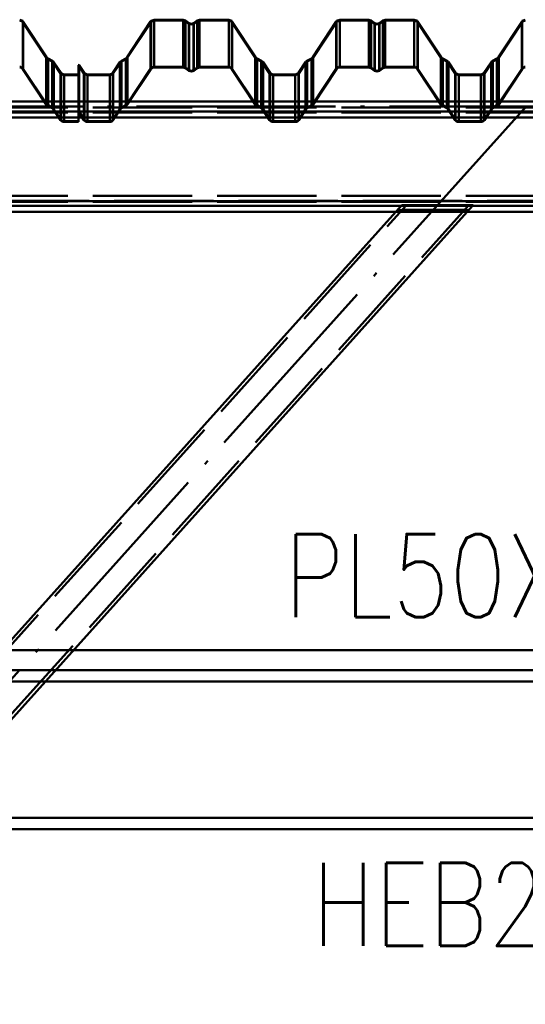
# Paper-space layout 'Layout1' of a CAD drawing. Extents: x -2 to 1033, y -36 to 596.
# Tile 79 of 256: x 95 to 110, y 477 to 507. Entities that reach past the tile are written whole.
import ezdxf

# ---------------------------------------------------------------- set-up
doc = ezdxf.new("R2010")
doc.units = 0
doc.linetypes.add('ACAD_ISO02W100', pattern=[15, 12, -3])
doc.linetypes.add('ACAD_ISO04W100', pattern=[30.5, 24, -3, 0.5, -3])
for name, color, linetype, lineweight in [('SS_JEŘÁBOVÁ DRÁHA', 11, 'CONTINUOUS', 50), ('SS_POPIS_PROFILU', 13, 'CONTINUOUS', 25), ('SS_VAZNICE', 123, 'CONTINUOUS', 50), ('SS_ZTUŽENÍ STĚNY', 203, 'CONTINUOUS', 50)]:
    doc.layers.add(name, color=color, linetype=linetype, lineweight=lineweight)
doc.layers.add('SS_PLECHY', color=7, linetype='CONTINUOUS', lineweight=50, true_color=0xb47846)
doc.styles.add('romans.shx', font='romans.shx', dxfattribs={"height": 5})

psp = doc.layouts.get("Layout1")

# ---------------------------------------------------------------- linework, layer by layer
at = {"layer": 'SS_JEŘÁBOVÁ DRÁHA', "color": 3, "linetype": 'ACAD_ISO02W100', "ltscale": 0.25}
for p, q in [((96.8411, 487.985), (94.6902, 487.985)), ((96.302, 487.385), (94.1511, 487.385)), ((93.8456, 487.045), (95.9965, 487.045))]:
    psp.add_line(p, q, dxfattribs=at)
at = {"layer": 'SS_JEŘÁBOVÁ DRÁHA', "color": 1, "linetype": 'Continuous', "ltscale": 0.25}
for p, q in [((124.1589, 487.985), (96.8411, 487.985)), ((124.698, 487.385), (96.302, 487.385)), ((95.9965, 487.045), (125.0035, 487.045)), ((128.705, 482.925), (92.295, 482.925)), ((129.0105, 482.585), (91.9895, 482.585))]:
    psp.add_line(p, q, dxfattribs=at)
at = {"layer": 'SS_JEŘÁBOVÁ DRÁHA', "color": 7, "linetype": 'ACAD_ISO04W100', "ltscale": 0.25}
for p, q in [((171, 487.385), (53.2, 487.385)), ((167.9, 482.585), (50.8, 482.585))]:
    psp.add_line(p, q, dxfattribs=at)
at = {"layer": 'SS_PLECHY', "color": 5, "linetype": 'Continuous', "ltscale": 0.25}
for p, q in [((95.315, 506.9653), (95.2231, 507.0036)), ((99.2766, 507.0036), (99.1847, 506.9653)), ((100.1545, 507.0036), (99.2766, 507.0036)), ((99.2766, 505.5812), (99.2766, 507.0036)), ((100.2286, 506.9804), (100.1545, 507.0036)), ((100.1545, 505.5812), (100.1545, 507.0036)), ((100.6495, 507.0036), (100.5755, 506.9804)), ((101.5275, 507.0036), (100.6495, 507.0036)), ((100.6495, 505.5812), (100.6495, 507.0036)), ((101.6194, 506.9653), (101.5275, 507.0036)), ((101.5275, 505.5812), (101.5275, 507.0036)), ((104.8746, 507.0036), (104.7827, 506.9653)), ((105.7525, 507.0036), (104.8746, 507.0036)), ((104.8746, 505.5812), (104.8746, 507.0036)), ((105.8266, 506.9804), (105.7525, 507.0036)), ((105.7525, 505.5812), (105.7525, 507.0036)), ((106.2475, 507.0036), (106.1735, 506.9804)), ((107.1255, 507.0036), (106.2475, 507.0036)), ((106.2475, 505.5812), (106.2475, 507.0036)), ((107.2174, 506.9653), (107.1255, 507.0036)), ((107.1255, 505.5812), (107.1255, 507.0036)), ((110.4726, 507.0036), (110.3807, 506.9653)), ((95.3316, 506.9449), (95.315, 506.9653)), ((96.0384, 505.8694), (95.3316, 506.9449)), ((95.3316, 505.5231), (95.3316, 506.9449)), ((99.1681, 506.9449), (98.4614, 505.8694)), ((99.1847, 506.9653), (99.1681, 506.9449)), ((99.1681, 505.5231), (99.1681, 506.9449)), ((100.3394, 506.9033), (100.2286, 506.9804)), ((100.2286, 505.5582), (100.2286, 506.9804)), ((100.402, 506.8836), (100.3394, 506.9033)), ((100.3394, 505.4818), (100.3394, 506.9033)), ((100.4647, 506.9033), (100.402, 506.8836)), ((100.5755, 506.9804), (100.4647, 506.9033)), ((100.4647, 505.4818), (100.4647, 506.9033)), ((100.5755, 505.5582), (100.5755, 506.9804)), ((101.636, 506.9449), (101.6194, 506.9653)), ((102.3427, 505.8694), (101.636, 506.9449)), ((101.636, 505.5231), (101.636, 506.9449)), ((104.7661, 506.9449), (104.0594, 505.8694)), ((104.7827, 506.9653), (104.7661, 506.9449)), ((104.7661, 505.5231), (104.7661, 506.9449)), ((105.9374, 506.9033), (105.8266, 506.9804)), ((105.8266, 505.5582), (105.8266, 506.9804)), ((106, 506.8836), (105.9374, 506.9033)), ((105.9374, 505.4818), (105.9374, 506.9033)), ((106.0627, 506.9033), (106, 506.8836)), ((106.1735, 506.9804), (106.0627, 506.9033)), ((106.0627, 505.4818), (106.0627, 506.9033)), ((106.1735, 505.5582), (106.1735, 506.9804)), ((107.234, 506.9449), (107.2174, 506.9653)), ((107.9407, 505.8694), (107.234, 506.9449)), ((107.234, 505.5231), (107.234, 506.9449)), ((110.3641, 506.9449), (109.6574, 505.8694)), ((110.3807, 506.9653), (110.3641, 506.9449)), ((110.3641, 505.5231), (110.3641, 506.9449)), ((96.0524, 505.8521), (96.0384, 505.8694)), ((96.0384, 504.457), (96.0384, 505.8694)), ((96.0781, 505.8329), (96.0524, 505.8521)), ((96.2108, 505.7613), (96.0781, 505.8329)), ((96.0781, 504.4208), (96.0781, 505.8329)), ((98.4216, 505.8329), (98.289, 505.7613)), ((98.4473, 505.8521), (98.4216, 505.8329)), ((98.4216, 504.4208), (98.4216, 505.8329)), ((98.4614, 505.8694), (98.4473, 505.8521)), ((98.4614, 504.457), (98.4614, 505.8694)), ((102.3567, 505.8521), (102.3427, 505.8694)), ((102.3427, 504.457), (102.3427, 505.8694)), ((102.3824, 505.8329), (102.3567, 505.8521)), ((102.5151, 505.7613), (102.3824, 505.8329)), ((102.3824, 504.4208), (102.3824, 505.8329)), ((104.0196, 505.8329), (103.887, 505.7613)), ((104.0453, 505.8521), (104.0196, 505.8329)), ((104.0196, 504.4208), (104.0196, 505.8329)), ((104.0594, 505.8694), (104.0453, 505.8521)), ((104.0594, 504.457), (104.0594, 505.8694)), ((107.9547, 505.8521), (107.9407, 505.8694)), ((107.9407, 504.457), (107.9407, 505.8694)), ((107.9804, 505.8329), (107.9547, 505.8521)), ((108.1131, 505.7613), (107.9804, 505.8329)), ((107.9804, 504.4208), (107.9804, 505.8329)), ((109.6176, 505.8329), (109.485, 505.7613)), ((109.6433, 505.8521), (109.6176, 505.8329)), ((109.6176, 504.4208), (109.6176, 505.8329)), ((109.6574, 505.8694), (109.6433, 505.8521)), ((109.6574, 504.457), (109.6574, 505.8694)), ((95.3149, 505.5121), (96.0217, 504.446)), ((95.3316, 505.5231), (96.0384, 504.457)), ((96.2411, 505.7386), (96.2108, 505.7613)), ((96.2108, 504.3498), (96.2108, 505.7613)), ((96.2577, 505.7182), (96.2411, 505.7386)), ((96.4695, 505.3959), (96.2577, 505.7182)), ((96.2577, 504.3071), (96.2577, 505.7182)), ((97.0134, 505.6431), (96.9967, 505.632)), ((96.9967, 505.632), (96.9967, 504.2217)), ((97.1758, 505.3959), (97.0134, 505.6431)), ((97.0134, 504.2327), (97.0134, 505.6431)), ((98.242, 505.7182), (98.0303, 505.3959)), ((98.2586, 505.7386), (98.242, 505.7182)), ((98.242, 504.3071), (98.242, 505.7182)), ((98.289, 505.7613), (98.2586, 505.7386)), ((98.289, 504.3498), (98.289, 505.7613)), ((98.4614, 504.457), (99.1681, 505.5231)), ((98.4781, 504.446), (99.1848, 505.5121)), ((99.2766, 505.5812), (100.1545, 505.5812)), ((99.2766, 505.5613), (100.1545, 505.5613)), ((100.2172, 505.5418), (100.328, 505.4654)), ((100.2286, 505.5582), (100.3394, 505.4818)), ((100.4647, 505.4818), (100.5755, 505.5582)), ((100.476, 505.4654), (100.5869, 505.5418)), ((100.6495, 505.5812), (101.5275, 505.5812)), ((100.6495, 505.5613), (101.5275, 505.5613)), ((101.6193, 505.5121), (102.326, 504.446)), ((101.636, 505.5231), (102.3427, 504.457)), ((102.5455, 505.7386), (102.5151, 505.7613)), ((102.5151, 504.3498), (102.5151, 505.7613)), ((102.5621, 505.7182), (102.5455, 505.7386)), ((102.7738, 505.3959), (102.5621, 505.7182)), ((102.5621, 504.3071), (102.5621, 505.7182)), ((103.84, 505.7182), (103.6283, 505.3959)), ((103.8566, 505.7386), (103.84, 505.7182)), ((103.84, 504.3071), (103.84, 505.7182)), ((103.887, 505.7613), (103.8566, 505.7386)), ((103.887, 504.3498), (103.887, 505.7613)), ((104.0594, 504.457), (104.7661, 505.5231)), ((104.0761, 504.446), (104.7828, 505.5121)), ((104.8746, 505.5812), (105.7525, 505.5812)), ((104.8746, 505.5613), (105.7525, 505.5613)), ((105.8152, 505.5418), (105.926, 505.4654)), ((105.8266, 505.5582), (105.9374, 505.4818)), ((106.0627, 505.4818), (106.1735, 505.5582)), ((106.074, 505.4654), (106.1849, 505.5418)), ((106.2475, 505.5812), (107.1255, 505.5812)), ((106.2475, 505.5613), (107.1255, 505.5613)), ((107.2173, 505.5121), (107.924, 504.446)), ((107.234, 505.5231), (107.9407, 504.457)), ((108.1435, 505.7386), (108.1131, 505.7613)), ((108.1131, 504.3498), (108.1131, 505.7613)), ((108.1601, 505.7182), (108.1435, 505.7386)), ((108.3718, 505.3959), (108.1601, 505.7182)), ((108.1601, 504.3071), (108.1601, 505.7182)), ((109.438, 505.7182), (109.2263, 505.3959)), ((109.4546, 505.7386), (109.438, 505.7182)), ((109.438, 504.3071), (109.438, 505.7182)), ((109.485, 505.7613), (109.4546, 505.7386)), ((109.485, 504.3498), (109.485, 505.7613)), ((109.6574, 504.457), (110.3641, 505.5231)), ((109.6741, 504.446), (110.3808, 505.5121)), ((96.4835, 505.3787), (96.4695, 505.3959)), ((96.4695, 503.9877), (96.4695, 505.3959)), ((96.5613, 505.3463), (96.4835, 505.3787)), ((96.9967, 505.3463), (96.5613, 505.3463)), ((96.5613, 505.3463), (96.5613, 503.9385)), ((97.1898, 505.3787), (97.1758, 505.3959)), ((97.1758, 503.9877), (97.1758, 505.3959)), ((97.2676, 505.3463), (97.1898, 505.3787)), ((97.9385, 505.3463), (97.2676, 505.3463)), ((97.2676, 503.9385), (97.2676, 505.3463)), ((98.0162, 505.3787), (97.9385, 505.3463)), ((97.9385, 503.9385), (97.9385, 505.3463)), ((98.0303, 505.3959), (98.0162, 505.3787)), ((98.0303, 503.9877), (98.0303, 505.3959)), ((102.7878, 505.3787), (102.7738, 505.3959)), ((102.7738, 503.9877), (102.7738, 505.3959)), ((102.8656, 505.3463), (102.7878, 505.3787)), ((103.5365, 505.3463), (102.8656, 505.3463)), ((102.8656, 503.9385), (102.8656, 505.3463)), ((103.6142, 505.3787), (103.5365, 505.3463)), ((103.5365, 503.9385), (103.5365, 505.3463)), ((103.6283, 505.3959), (103.6142, 505.3787)), ((103.6283, 503.9877), (103.6283, 505.3959)), ((108.3858, 505.3787), (108.3718, 505.3959)), ((108.3718, 503.9877), (108.3718, 505.3959)), ((108.4636, 505.3463), (108.3858, 505.3787)), ((109.1345, 505.3463), (108.4636, 505.3463)), ((108.4636, 503.9385), (108.4636, 505.3463)), ((109.2122, 505.3787), (109.1345, 505.3463)), ((109.1345, 503.9385), (109.1345, 505.3463)), ((109.2263, 505.3959), (109.2122, 505.3787)), ((109.2263, 503.9877), (109.2263, 505.3959)), ((96.0686, 504.4033), (96.2013, 504.3323)), ((96.0781, 504.4208), (96.2108, 504.3498)), ((98.289, 504.3498), (98.4216, 504.4208)), ((98.2984, 504.3323), (98.4311, 504.4033)), ((102.373, 504.4033), (102.5056, 504.3323)), ((102.3824, 504.4208), (102.5151, 504.3498)), ((103.887, 504.3498), (104.0196, 504.4208)), ((103.8964, 504.3323), (104.0291, 504.4033)), ((107.971, 504.4033), (108.1036, 504.3323)), ((107.9804, 504.4208), (108.1131, 504.3498)), ((109.485, 504.3498), (109.6176, 504.4208)), ((109.4944, 504.3323), (109.6271, 504.4033)), ((96.241, 504.2961), (96.4528, 503.9767)), ((96.2577, 504.3071), (96.4695, 503.9877)), ((96.9967, 504.2217), (97.0134, 504.2327)), ((96.9967, 504.2217), (96.9967, 503.9385)), ((96.9967, 504.2217), (97.1591, 503.9767)), ((97.0134, 504.2327), (97.1758, 503.9877)), ((98.0303, 503.9877), (98.242, 504.3071)), ((98.047, 503.9767), (98.2587, 504.2961)), ((102.5454, 504.2961), (102.7571, 503.9767)), ((102.5621, 504.3071), (102.7738, 503.9877)), ((103.6283, 503.9877), (103.84, 504.3071)), ((103.645, 503.9767), (103.8567, 504.2961)), ((108.1434, 504.2961), (108.3551, 503.9767)), ((108.1601, 504.3071), (108.3718, 503.9877)), ((109.2263, 503.9877), (109.438, 504.3071)), ((109.243, 503.9767), (109.4547, 504.2961)), ((96.5613, 503.9385), (96.9967, 503.9385)), ((96.5613, 503.9186), (96.9967, 503.9186)), ((96.9967, 503.9385), (96.9967, 503.9186)), ((97.2676, 503.9385), (97.9385, 503.9385)), ((97.2676, 503.9186), (97.9385, 503.9186)), ((102.8656, 503.9385), (103.5365, 503.9385)), ((102.8656, 503.9186), (103.5365, 503.9186)), ((108.4636, 503.9385), (109.1345, 503.9385)), ((108.4636, 503.9186), (109.1345, 503.9186))]:
    psp.add_line(p, q, dxfattribs=at)
at = {"layer": 'SS_PLECHY', "color": 5, "linetype": 'ACAD_ISO02W100', "ltscale": 0.25}
for p, q in [((95.3009, 506.9511), (95.2231, 506.9835)), ((95.3149, 506.9339), (95.3009, 506.9511)), ((96.0217, 505.8583), (95.3149, 506.9339)), ((95.3149, 506.9339), (95.3149, 505.5121)), ((99.1848, 506.9339), (98.4781, 505.8583)), ((99.1988, 506.9511), (99.1848, 506.9339)), ((99.1848, 506.9339), (99.1848, 505.5121)), ((99.2766, 506.9835), (99.1988, 506.9511)), ((100.1545, 506.9835), (99.2766, 506.9835)), ((100.2172, 506.9638), (100.1545, 506.9835)), ((100.328, 506.8867), (100.2172, 506.9638)), ((100.2172, 506.9638), (100.2172, 505.5418)), ((100.402, 506.8635), (100.328, 506.8867)), ((100.328, 506.8867), (100.328, 505.4654)), ((100.476, 506.8867), (100.402, 506.8635)), ((100.5869, 506.9638), (100.476, 506.8867)), ((100.476, 506.8867), (100.476, 505.4654)), ((100.6495, 506.9835), (100.5869, 506.9638)), ((100.5869, 506.9638), (100.5869, 505.5418)), ((101.5275, 506.9835), (100.6495, 506.9835)), ((101.6052, 506.9511), (101.5275, 506.9835)), ((101.6193, 506.9339), (101.6052, 506.9511)), ((102.326, 505.8583), (101.6193, 506.9339)), ((101.6193, 506.9339), (101.6193, 505.5121)), ((104.7828, 506.9339), (104.0761, 505.8583)), ((104.7968, 506.9511), (104.7828, 506.9339)), ((104.7828, 506.9339), (104.7828, 505.5121)), ((104.8746, 506.9835), (104.7968, 506.9511)), ((105.7525, 506.9835), (104.8746, 506.9835)), ((105.8152, 506.9638), (105.7525, 506.9835)), ((105.926, 506.8867), (105.8152, 506.9638)), ((105.8152, 506.9638), (105.8152, 505.5418)), ((106, 506.8635), (105.926, 506.8867)), ((105.926, 506.8867), (105.926, 505.4654)), ((106.074, 506.8867), (106, 506.8635)), ((106.1849, 506.9638), (106.074, 506.8867)), ((106.074, 506.8867), (106.074, 505.4654)), ((106.2475, 506.9835), (106.1849, 506.9638)), ((106.1849, 506.9638), (106.1849, 505.5418)), ((107.1255, 506.9835), (106.2475, 506.9835)), ((107.2032, 506.9511), (107.1255, 506.9835)), ((107.2173, 506.9339), (107.2032, 506.9511)), ((107.924, 505.8583), (107.2173, 506.9339)), ((107.2173, 506.9339), (107.2173, 505.5121)), ((110.3808, 506.9339), (109.6741, 505.8583)), ((110.3948, 506.9511), (110.3808, 506.9339)), ((110.3808, 506.9339), (110.3808, 505.5121)), ((110.4726, 506.9835), (110.3948, 506.9511)), ((96.0382, 505.8379), (96.0217, 505.8583)), ((96.0217, 505.8583), (96.0217, 504.446)), ((96.0686, 505.8152), (96.0382, 505.8379)), ((96.2013, 505.7436), (96.0686, 505.8152)), ((96.0686, 505.8152), (96.0686, 504.4033)), ((98.4311, 505.8152), (98.2984, 505.7436)), ((98.4615, 505.8379), (98.4311, 505.8152)), ((98.4311, 505.8152), (98.4311, 504.4033)), ((98.4781, 505.8583), (98.4615, 505.8379)), ((98.4781, 505.8583), (98.4781, 504.446)), ((102.3426, 505.8379), (102.326, 505.8583)), ((102.326, 505.8583), (102.326, 504.446)), ((102.373, 505.8152), (102.3426, 505.8379)), ((102.5056, 505.7436), (102.373, 505.8152)), ((102.373, 505.8152), (102.373, 504.4033)), ((104.0291, 505.8152), (103.8964, 505.7436)), ((104.0595, 505.8379), (104.0291, 505.8152)), ((104.0291, 505.8152), (104.0291, 504.4033)), ((104.0761, 505.8583), (104.0595, 505.8379)), ((104.0761, 505.8583), (104.0761, 504.446)), ((107.9406, 505.8379), (107.924, 505.8583)), ((107.924, 505.8583), (107.924, 504.446)), ((107.971, 505.8152), (107.9406, 505.8379)), ((108.1036, 505.7436), (107.971, 505.8152)), ((107.971, 505.8152), (107.971, 504.4033)), ((109.6271, 505.8152), (109.4944, 505.7436)), ((109.6575, 505.8379), (109.6271, 505.8152)), ((109.6271, 505.8152), (109.6271, 504.4033)), ((109.6741, 505.8583), (109.6575, 505.8379)), ((109.6741, 505.8583), (109.6741, 504.446)), ((96.227, 505.7244), (96.2013, 505.7436)), ((96.2013, 505.7436), (96.2013, 504.3323)), ((96.241, 505.7071), (96.227, 505.7244)), ((96.4528, 505.3849), (96.241, 505.7071)), ((96.241, 505.7071), (96.241, 504.2961)), ((97.1591, 505.3849), (96.9967, 505.632)), ((98.2587, 505.7071), (98.047, 505.3849)), ((98.2727, 505.7244), (98.2587, 505.7071)), ((98.2587, 505.7071), (98.2587, 504.2961)), ((98.2984, 505.7436), (98.2727, 505.7244)), ((98.2984, 505.7436), (98.2984, 504.3323)), ((99.2766, 505.5613), (99.2766, 505.5812)), ((100.1545, 505.5613), (100.1545, 505.5812)), ((100.6495, 505.5613), (100.6495, 505.5812)), ((101.5275, 505.5613), (101.5275, 505.5812)), ((102.5313, 505.7244), (102.5056, 505.7436)), ((102.5056, 505.7436), (102.5056, 504.3323)), ((102.5454, 505.7071), (102.5313, 505.7244)), ((102.7571, 505.3849), (102.5454, 505.7071)), ((102.5454, 505.7071), (102.5454, 504.2961)), ((103.8567, 505.7071), (103.645, 505.3849)), ((103.8707, 505.7244), (103.8567, 505.7071)), ((103.8567, 505.7071), (103.8567, 504.2961)), ((103.8964, 505.7436), (103.8707, 505.7244)), ((103.8964, 505.7436), (103.8964, 504.3323)), ((104.8746, 505.5613), (104.8746, 505.5812)), ((105.7525, 505.5613), (105.7525, 505.5812)), ((106.2475, 505.5613), (106.2475, 505.5812)), ((107.1255, 505.5613), (107.1255, 505.5812)), ((108.1293, 505.7244), (108.1036, 505.7436)), ((108.1036, 505.7436), (108.1036, 504.3323)), ((108.1434, 505.7071), (108.1293, 505.7244)), ((108.3551, 505.3849), (108.1434, 505.7071)), ((108.1434, 505.7071), (108.1434, 504.2961)), ((109.4547, 505.7071), (109.243, 505.3849)), ((109.4687, 505.7244), (109.4547, 505.7071)), ((109.4547, 505.7071), (109.4547, 504.2961)), ((109.4944, 505.7436), (109.4687, 505.7244)), ((109.4944, 505.7436), (109.4944, 504.3323)), ((96.4693, 505.3645), (96.4528, 505.3849)), ((96.4528, 505.3849), (96.4528, 503.9767)), ((96.5613, 505.3262), (96.4693, 505.3645)), ((96.9967, 505.3262), (96.5613, 505.3262)), ((97.1757, 505.3645), (97.1591, 505.3849)), ((97.1591, 505.3849), (97.1591, 503.9767)), ((97.2676, 505.3262), (97.1757, 505.3645)), ((97.9385, 505.3262), (97.2676, 505.3262)), ((98.0304, 505.3645), (97.9385, 505.3262)), ((98.047, 505.3849), (98.0304, 505.3645)), ((98.047, 505.3849), (98.047, 503.9767)), ((102.7737, 505.3645), (102.7571, 505.3849)), ((102.7571, 505.3849), (102.7571, 503.9767)), ((102.8656, 505.3262), (102.7737, 505.3645)), ((103.5365, 505.3262), (102.8656, 505.3262)), ((103.6284, 505.3645), (103.5365, 505.3262)), ((103.645, 505.3849), (103.6284, 505.3645)), ((103.645, 505.3849), (103.645, 503.9767)), ((108.3717, 505.3645), (108.3551, 505.3849)), ((108.3551, 505.3849), (108.3551, 503.9767)), ((108.4636, 505.3262), (108.3717, 505.3645)), ((109.1345, 505.3262), (108.4636, 505.3262)), ((109.2264, 505.3645), (109.1345, 505.3262)), ((109.243, 505.3849), (109.2264, 505.3645)), ((109.243, 505.3849), (109.243, 503.9767)), ((96.5613, 503.9385), (96.5613, 503.9186)), ((97.2676, 503.9186), (97.2676, 503.9385)), ((97.9385, 503.9186), (97.9385, 503.9385)), ((102.8656, 503.9186), (102.8656, 503.9385)), ((103.5365, 503.9186), (103.5365, 503.9385)), ((108.4636, 503.9186), (108.4636, 503.9385)), ((109.1345, 503.9186), (109.1345, 503.9385))]:
    psp.add_line(p, q, dxfattribs=at)
at = {"layer": 'SS_PLECHY', "color": 5, "linetype": 'Continuous', "ltscale": 0.25, "extrusion": (-9.34831e-13, 0.093704, -0.9956)}
psp.add_arc((-95.2231, 503.2279, 47.3626), 0.13, 90, 146.57519, dxfattribs=at)
at = {"layer": 'SS_PLECHY', "color": 5, "linetype": 'Continuous', "ltscale": 0.25, "extrusion": (-1.0502e-12, 0.093704, -0.9956)}
psp.add_arc((-95.2231, 503.2279, 47.3626), 0.11, 90, 146.57519, dxfattribs=at)
at = {"layer": 'SS_PLECHY', "color": 5, "linetype": 'Continuous', "ltscale": 0.25, "extrusion": (-1.55946e-13, 0.093704, -0.9956)}
psp.add_arc((-99.2766, 503.2279, 47.3626), 0.13, 33.42481, 90, dxfattribs=at)
at = {"layer": 'SS_PLECHY', "color": 5, "linetype": 'Continuous', "ltscale": 0.25, "extrusion": (-7.88342e-13, 0.093704, -0.9956)}
psp.add_arc((-99.2766, 503.2279, 47.3626), 0.11, 33.42481, 90, dxfattribs=at)
at = {"layer": 'SS_PLECHY', "color": 5, "linetype": 'Continuous', "ltscale": 0.25, "extrusion": (-2.32674e-13, 0.093704, -0.9956)}
psp.add_arc((-100.1545, 503.2279, 47.3626), 0.13, 90, 124.70088, dxfattribs=at)
at = {"layer": 'SS_PLECHY', "color": 5, "linetype": 'Continuous', "ltscale": 0.25, "extrusion": (4.30548e-13, 0.093704, -0.9956)}
psp.add_arc((-100.1545, 503.2279, 47.3626), 0.11, 90, 124.70088, dxfattribs=at)
at = {"layer": 'SS_PLECHY', "color": 5, "linetype": 'Continuous', "ltscale": 0.25, "extrusion": (2.32674e-13, 0.093704, -0.9956)}
psp.add_arc((-100.6495, 503.2279, 47.3626), 0.13, 55.29912, 90, dxfattribs=at)
at = {"layer": 'SS_PLECHY', "color": 5, "linetype": 'Continuous', "ltscale": 0.25, "extrusion": (-4.25082e-13, 0.093704, -0.9956)}
psp.add_arc((-100.6495, 503.2279, 47.3626), 0.11, 55.29912, 90, dxfattribs=at)
at = {"layer": 'SS_PLECHY', "color": 5, "linetype": 'Continuous', "ltscale": 0.25, "extrusion": (2.87782e-13, 0.093704, -0.9956)}
psp.add_arc((-101.5275, 503.2279, 47.3626), 0.13, 90, 146.57519, dxfattribs=at)
at = {"layer": 'SS_PLECHY', "color": 5, "linetype": 'Continuous', "ltscale": 0.25, "extrusion": (3.26507e-13, 0.093704, -0.9956)}
psp.add_arc((-101.5275, 503.2279, 47.3626), 0.11, 90, 146.57519, dxfattribs=at)
at = {"layer": 'SS_PLECHY', "color": 5, "linetype": 'Continuous', "ltscale": 0.25, "extrusion": (4.94974e-13, 0.093704, -0.9956)}
psp.add_arc((-104.8746, 503.2279, 47.3626), 0.13, 33.42481, 90, dxfattribs=at)
at = {"layer": 'SS_PLECHY', "color": 5, "linetype": 'Continuous', "ltscale": 0.25, "extrusion": (-1.90958e-14, 0.093704, -0.9956)}
psp.add_arc((-104.8746, 503.2279, 47.3626), 0.11, 33.42481, 90, dxfattribs=at)
at = {"layer": 'SS_PLECHY', "color": 5, "linetype": 'Continuous', "ltscale": 0.25, "extrusion": (-4.93818e-13, 0.093704, -0.9956)}
psp.add_arc((-105.7525, 503.2279, 47.3626), 0.13, 90, 124.70088, dxfattribs=at)
at = {"layer": 'SS_PLECHY', "color": 5, "linetype": 'Continuous', "ltscale": 0.25, "extrusion": (1.21923e-13, 0.093704, -0.9956)}
psp.add_arc((-105.7525, 503.2279, 47.3626), 0.11, 90, 124.70088, dxfattribs=at)
at = {"layer": 'SS_PLECHY', "color": 5, "linetype": 'Continuous', "ltscale": 0.25, "extrusion": (1.4069e-13, 0.093704, -0.9956)}
psp.add_arc((-106.2475, 503.2279, 47.3626), 0.13, 55.29912, 90, dxfattribs=at)
at = {"layer": 'SS_PLECHY', "color": 5, "linetype": 'Continuous', "ltscale": 0.25, "extrusion": (3.06897e-13, 0.093704, -0.9956)}
psp.add_arc((-106.2475, 503.2279, 47.3626), 0.11, 55.29912, 90, dxfattribs=at)
at = {"layer": 'SS_PLECHY', "color": 5, "linetype": 'Continuous', "ltscale": 0.25, "extrusion": (-5.84335e-14, 0.093704, -0.9956)}
psp.add_arc((-107.1255, 503.2279, 47.3626), 0.13, 90, 146.57519, dxfattribs=at)
at = {"layer": 'SS_PLECHY', "color": 5, "linetype": 'Continuous', "ltscale": 0.25, "extrusion": (-8.90774e-14, 0.093704, -0.9956)}
psp.add_arc((-107.1255, 503.2279, 47.3626), 0.11, 90, 146.57519, dxfattribs=at)
at = {"layer": 'SS_PLECHY', "color": 5, "linetype": 'Continuous', "ltscale": 0.25, "extrusion": (1.15611e-12, 0.093704, -0.9956)}
psp.add_arc((-110.4726, 503.2279, 47.3626), 0.13, 33.42481, 90, dxfattribs=at)
at = {"layer": 'SS_PLECHY', "color": 5, "linetype": 'Continuous', "ltscale": 0.25, "extrusion": (7.62259e-13, 0.093704, -0.9956)}
psp.add_arc((-110.4726, 503.2279, 47.3626), 0.11, 33.42481, 90, dxfattribs=at)
at = {"layer": 'SS_PLECHY', "color": 5, "linetype": 'Continuous', "ltscale": 0.25, "extrusion": (1.38844e-14, -0.093704, 0.9956)}
psp.add_arc((100.402, 503.3474, -47.3739), 0.13, 235.29912, 304.70088, dxfattribs=at)
at = {"layer": 'SS_PLECHY', "color": 5, "linetype": 'Continuous', "ltscale": 0.25, "extrusion": (2.67932e-14, -0.093704, 0.9956)}
psp.add_arc((100.402, 503.3474, -47.3739), 0.11, 235.29912, 304.70088, dxfattribs=at)
at = {"layer": 'SS_PLECHY', "color": 5, "linetype": 'Continuous', "ltscale": 0.25, "extrusion": (1.96541e-13, -0.093704, 0.9956)}
psp.add_arc((106, 503.3474, -47.3739), 0.13, 235.29912, 304.70088, dxfattribs=at)
at = {"layer": 'SS_PLECHY', "color": 5, "linetype": 'Continuous', "ltscale": 0.25, "extrusion": (-4.75393e-13, -0.093704, 0.9956)}
psp.add_arc((106, 503.3474, -47.3739), 0.11, 235.29912, 304.70088, dxfattribs=at)
at = {"layer": 'SS_PLECHY', "color": 5, "linetype": 'Continuous', "ltscale": 0.25, "extrusion": (-7.80413e-13, -0.093704, 0.9956)}
psp.add_arc((96.1302, 502.2975, -47.2751), 0.13, 213.42481, 241.736, dxfattribs=at)
at = {"layer": 'SS_PLECHY', "color": 5, "linetype": 'Continuous', "ltscale": 0.25, "extrusion": (-1.05338e-12, -0.093704, 0.9956)}
psp.add_arc((96.1302, 502.2975, -47.2751), 0.11, 213.42481, 241.736, dxfattribs=at)
at = {"layer": 'SS_PLECHY', "color": 5, "linetype": 'Continuous', "ltscale": 0.25, "extrusion": (-7.8957e-13, 0.093704, -0.9956)}
psp.add_arc((-96.1492, 502.0173, 47.2487), 0.11, 118.264, 146.57519, dxfattribs=at)
at = {"layer": 'SS_PLECHY', "color": 5, "linetype": 'Continuous', "ltscale": 0.25, "extrusion": (-1.80426e-13, 0.093704, -0.9956)}
psp.add_arc((-96.1492, 502.0173, 47.2487), 0.13, 118.264, 146.57519, dxfattribs=at)
at = {"layer": 'SS_PLECHY', "color": 5, "linetype": 'Continuous', "ltscale": 0.25, "extrusion": (-1.31266e-12, 0.093704, -0.9956)}
psp.add_arc((-98.3505, 502.0173, 47.2487), 0.13, 33.42481, 61.736, dxfattribs=at)
at = {"layer": 'SS_PLECHY', "color": 5, "linetype": 'Continuous', "ltscale": 0.25, "extrusion": (-1.83473e-12, 0.093704, -0.9956)}
psp.add_arc((-98.3505, 502.0173, 47.2487), 0.11, 33.42481, 61.736, dxfattribs=at)
at = {"layer": 'SS_PLECHY', "color": 5, "linetype": 'Continuous', "ltscale": 0.25, "extrusion": (-1.27669e-12, -0.093704, 0.9956)}
psp.add_arc((98.3696, 502.2975, -47.2751), 0.11, 298.264, 326.57519, dxfattribs=at)
at = {"layer": 'SS_PLECHY', "color": 5, "linetype": 'Continuous', "ltscale": 0.25, "extrusion": (-1.47699e-12, -0.093704, 0.9956)}
psp.add_arc((98.3696, 502.2975, -47.2751), 0.13, 298.264, 326.57519, dxfattribs=at)
at = {"layer": 'SS_PLECHY', "color": 5, "linetype": 'Continuous', "ltscale": 0.25, "extrusion": (1.08432e-12, -0.093704, 0.9956)}
psp.add_arc((102.4345, 502.2975, -47.2751), 0.13, 213.42481, 241.736, dxfattribs=at)
at = {"layer": 'SS_PLECHY', "color": 5, "linetype": 'Continuous', "ltscale": 0.25, "extrusion": (1.27858e-12, -0.093704, 0.9956)}
psp.add_arc((102.4345, 502.2975, -47.2751), 0.11, 213.42481, 241.736, dxfattribs=at)
at = {"layer": 'SS_PLECHY', "color": 5, "linetype": 'Continuous', "ltscale": 0.25, "extrusion": (9.17048e-13, 0.093704, -0.9956)}
psp.add_arc((-102.4536, 502.0173, 47.2487), 0.11, 118.264, 146.57519, dxfattribs=at)
at = {"layer": 'SS_PLECHY', "color": 5, "linetype": 'Continuous', "ltscale": 0.25, "extrusion": (1.27152e-12, 0.093704, -0.9956)}
psp.add_arc((-102.4536, 502.0173, 47.2487), 0.13, 118.264, 146.57519, dxfattribs=at)
at = {"layer": 'SS_PLECHY', "color": 5, "linetype": 'Continuous', "ltscale": 0.25, "extrusion": (-6.25697e-13, 0.093704, -0.9956)}
psp.add_arc((-103.9485, 502.0173, 47.2487), 0.13, 33.42481, 61.736, dxfattribs=at)
at = {"layer": 'SS_PLECHY', "color": 5, "linetype": 'Continuous', "ltscale": 0.25, "extrusion": (-1.06545e-12, 0.093704, -0.9956)}
psp.add_arc((-103.9485, 502.0173, 47.2487), 0.11, 33.42481, 61.736, dxfattribs=at)
at = {"layer": 'SS_PLECHY', "color": 5, "linetype": 'Continuous', "ltscale": 0.25, "extrusion": (-6.71574e-13, -0.093704, 0.9956)}
psp.add_arc((103.9676, 502.2975, -47.2751), 0.11, 298.264, 326.57519, dxfattribs=at)
at = {"layer": 'SS_PLECHY', "color": 5, "linetype": 'Continuous', "ltscale": 0.25, "extrusion": (-9.72905e-13, -0.093704, 0.9956)}
psp.add_arc((103.9676, 502.2975, -47.2751), 0.13, 298.264, 326.57519, dxfattribs=at)
at = {"layer": 'SS_PLECHY', "color": 5, "linetype": 'Continuous', "ltscale": 0.25, "extrusion": (4.23182e-13, -0.093704, 0.9956)}
psp.add_arc((108.0325, 502.2975, -47.2751), 0.13, 213.42481, 241.736, dxfattribs=at)
at = {"layer": 'SS_PLECHY', "color": 5, "linetype": 'Continuous', "ltscale": 0.25, "extrusion": (5.51876e-13, -0.093704, 0.9956)}
psp.add_arc((108.0325, 502.2975, -47.2751), 0.11, 213.42481, 241.736, dxfattribs=at)
at = {"layer": 'SS_PLECHY', "color": 5, "linetype": 'Continuous', "ltscale": 0.25, "extrusion": (3.11953e-13, 0.093704, -0.9956)}
psp.add_arc((-108.0516, 502.0173, 47.2487), 0.11, 118.264, 146.57519, dxfattribs=at)
at = {"layer": 'SS_PLECHY', "color": 5, "linetype": 'Continuous', "ltscale": 0.25, "extrusion": (7.1944e-13, 0.093704, -0.9956)}
psp.add_arc((-108.0516, 502.0173, 47.2487), 0.13, 118.264, 146.57519, dxfattribs=at)
at = {"layer": 'SS_PLECHY', "color": 5, "linetype": 'Continuous', "ltscale": 0.25, "extrusion": (-4.67787e-14, 0.093704, -0.9956)}
psp.add_arc((-109.5465, 502.0173, 47.2487), 0.13, 33.42481, 61.736, dxfattribs=at)
at = {"layer": 'SS_PLECHY', "color": 5, "linetype": 'Continuous', "ltscale": 0.25, "extrusion": (-2.84096e-13, 0.093704, -0.9956)}
psp.add_arc((-109.5465, 502.0173, 47.2487), 0.11, 33.42481, 61.736, dxfattribs=at)
at = {"layer": 'SS_PLECHY', "color": 5, "linetype": 'Continuous', "ltscale": 0.25, "extrusion": (-7.58599e-14, -0.093704, 0.9956)}
psp.add_arc((109.5656, 502.2975, -47.2751), 0.11, 298.264, 326.57519, dxfattribs=at)
at = {"layer": 'SS_PLECHY', "color": 5, "linetype": 'Continuous', "ltscale": 0.25, "extrusion": (-4.60902e-13, -0.093704, 0.9956)}
psp.add_arc((109.5656, 502.2975, -47.2751), 0.13, 298.264, 326.57519, dxfattribs=at)
at = {"layer": 'SS_PLECHY', "color": 5, "linetype": 'Continuous', "ltscale": 0.25, "extrusion": (-3.93349e-13, -0.093704, 0.9956)}
psp.add_arc((96.5613, 501.8303, -47.2311), 0.13, 213.42481, 270, dxfattribs=at)
at = {"layer": 'SS_PLECHY', "color": 5, "linetype": 'Continuous', "ltscale": 0.25, "extrusion": (-5.50303e-13, -0.093704, 0.9956)}
psp.add_arc((96.5613, 501.8303, -47.2311), 0.11, 213.42481, 270, dxfattribs=at)
at = {"layer": 'SS_PLECHY', "color": 5, "linetype": 'Continuous', "ltscale": 0.25, "extrusion": (2.13251e-12, -0.093704, 0.9956)}
psp.add_arc((97.2676, 501.8303, -47.2311), 0.13, 213.42481, 270, dxfattribs=at)
at = {"layer": 'SS_PLECHY', "color": 5, "linetype": 'Continuous', "ltscale": 0.25, "extrusion": (2.56305e-12, -0.093704, 0.9956)}
psp.add_arc((97.2676, 501.8303, -47.2311), 0.11, 213.42481, 270, dxfattribs=at)
at = {"layer": 'SS_PLECHY', "color": 5, "linetype": 'Continuous', "ltscale": 0.25, "extrusion": (-1.23034e-12, -0.093704, 0.9956)}
psp.add_arc((97.9385, 501.8303, -47.2311), 0.11, 270, 326.57519, dxfattribs=at)
at = {"layer": 'SS_PLECHY', "color": 5, "linetype": 'Continuous', "ltscale": 0.25, "extrusion": (-1.28426e-12, -0.093704, 0.9956)}
psp.add_arc((97.9385, 501.8303, -47.2311), 0.13, 270, 326.57519, dxfattribs=at)
at = {"layer": 'SS_PLECHY', "color": 5, "linetype": 'Continuous', "ltscale": 0.25, "extrusion": (1.47135e-12, -0.093704, 0.9956)}
psp.add_arc((102.8656, 501.8303, -47.2311), 0.13, 213.42481, 270, dxfattribs=at)
at = {"layer": 'SS_PLECHY', "color": 5, "linetype": 'Continuous', "ltscale": 0.25, "extrusion": (1.78169e-12, -0.093704, 0.9956)}
psp.add_arc((102.8656, 501.8303, -47.2311), 0.11, 213.42481, 270, dxfattribs=at)
at = {"layer": 'SS_PLECHY', "color": 5, "linetype": 'Continuous', "ltscale": 0.25, "extrusion": (-8.14756e-13, -0.093704, 0.9956)}
psp.add_arc((103.5365, 501.8303, -47.2311), 0.11, 270, 326.57519, dxfattribs=at)
at = {"layer": 'SS_PLECHY', "color": 5, "linetype": 'Continuous', "ltscale": 0.25, "extrusion": (-9.32616e-13, -0.093704, 0.9956)}
psp.add_arc((103.5365, 501.8303, -47.2311), 0.13, 270, 326.57519, dxfattribs=at)
at = {"layer": 'SS_PLECHY', "color": 5, "linetype": 'Continuous', "ltscale": 0.25, "extrusion": (8.20434e-13, -0.093704, 0.9956)}
psp.add_arc((108.4636, 501.8303, -47.2311), 0.13, 213.42481, 270, dxfattribs=at)
at = {"layer": 'SS_PLECHY', "color": 5, "linetype": 'Continuous', "ltscale": 0.25, "extrusion": (1.01241e-12, -0.093704, 0.9956)}
psp.add_arc((108.4636, 501.8303, -47.2311), 0.11, 213.42481, 270, dxfattribs=at)
at = {"layer": 'SS_PLECHY', "color": 5, "linetype": 'Continuous', "ltscale": 0.25, "extrusion": (-4.05587e-13, -0.093704, 0.9956)}
psp.add_arc((109.1345, 501.8303, -47.2311), 0.11, 270, 326.57519, dxfattribs=at)
at = {"layer": 'SS_PLECHY', "color": 5, "linetype": 'Continuous', "ltscale": 0.25, "extrusion": (-5.86401e-13, -0.093704, 0.9956)}
psp.add_arc((109.1345, 501.8303, -47.2311), 0.13, 270, 326.57519, dxfattribs=at)
at = {"layer": 'SS_VAZNICE', "color": 7, "linetype": 'ACAD_ISO04W100', "ltscale": 0.25}
psp.add_line((53, 504.385), (168, 504.385), dxfattribs=at)
at = {"layer": 'SS_VAZNICE', "color": 3, "linetype": 'ACAD_ISO02W100', "ltscale": 0.25}
for p, q in [((167.925, 504.3558), (53.07, 504.3558)), ((98.537, 504.535), (95.9627, 504.535)), ((104.135, 504.535), (102.267, 504.535)), ((109.733, 504.535), (107.865, 504.535)), ((167.925, 504.2115), (53.07, 504.2115)), ((167.925, 504.2002), (53.07, 504.2002)), ((96.2815, 504.2351), (98.2183, 504.2351)), ((96.4003, 504.0559), (96.9967, 504.0559)), ((97.1066, 504.0559), (98.0995, 504.0559)), ((102.5858, 504.2351), (103.8163, 504.2351)), ((102.7046, 504.0559), (103.6975, 504.0559)), ((108.1838, 504.2351), (109.4143, 504.2351)), ((108.3026, 504.0559), (109.2955, 504.0559)), ((167.925, 501.6875), (53.07, 501.6875)), ((53.07, 501.5432), (167.925, 501.5432)), ((167.925, 501.5083), (53.07, 501.5083))]:
    psp.add_line(p, q, dxfattribs=at)
at = {"layer": 'SS_VAZNICE', "color": 1, "linetype": 'Continuous', "ltscale": 0.25}
for p, q in [((95.9627, 504.535), (92.2327, 504.535)), ((102.267, 504.535), (98.537, 504.535)), ((107.865, 504.535), (104.135, 504.535)), ((113.463, 504.535), (109.733, 504.535)), ((91.7951, 504.0559), (96.4003, 504.0559)), ((91.9139, 504.2351), (96.2815, 504.2351)), ((96.9967, 504.0559), (97.1066, 504.0559)), ((98.0995, 504.0559), (102.7046, 504.0559)), ((98.2183, 504.2351), (102.5858, 504.2351)), ((103.6975, 504.0559), (108.3026, 504.0559)), ((103.8163, 504.2351), (108.1838, 504.2351)), ((109.2955, 504.0559), (113.9006, 504.0559)), ((109.4143, 504.2351), (113.7818, 504.2351)), ((55.2, 501.532), (165.4, 501.532)), ((55.2, 501.3877), (165.4, 501.3877)), ((55.2, 501.2085), (165.4, 501.2085))]:
    psp.add_line(p, q, dxfattribs=at)
at = {"layer": 'SS_ZTUŽENÍ STĚNY', "color": 7, "linetype": 'ACAD_ISO04W100', "ltscale": 0.25}
psp.add_line((110.5, 504.385), (53, 440.385), dxfattribs=at)
at = {"layer": 'SS_ZTUŽENÍ STĚNY', "color": 3, "linetype": 'ACAD_ISO02W100', "ltscale": 0.25}
for p, q in [((53.6784, 442.1875), (106.8748, 501.3975)), ((54.7198, 441.2519), (108.7569, 501.3975)), ((106.5706, 501.2085), (106.7489, 501.4069)), ((106.6136, 501.2563), (106.7404, 501.3975)), ((106.7404, 501.3975), (106.7489, 501.4069)), ((108.8998, 501.4069), (106.7489, 501.4069)), ((106.8748, 501.3975), (106.7564, 501.2657)), ((108.7569, 501.3975), (106.8748, 501.3975)), ((108.6385, 501.2657), (108.7569, 501.3975)), ((108.7215, 501.2085), (108.8998, 501.4069)), ((108.7645, 501.2563), (106.6136, 501.2563)), ((106.7564, 501.2657), (106.705, 501.2085)), ((108.6385, 501.2657), (106.7564, 501.2657)), ((108.5871, 501.2085), (108.6385, 501.2657))]:
    psp.add_line(p, q, dxfattribs=at)
at = {"layer": 'SS_ZTUŽENÍ STĚNY', "color": 1, "linetype": 'Continuous', "ltscale": 0.25}
for p, q in [((55.2, 441.6367), (108.7215, 501.2085)), ((106.5706, 501.2085), (55.2, 444.0308))]:
    psp.add_line(p, q, dxfattribs=at)

# ---------------------------------------------------------------- texts
at = {"layer": 'SS_POPIS_PROFILU', "color": 13, "style": 'romans.shx', "width": 0.8}
for s, p in [('PL50X30', (103.2132, 488.985)), ('HEB240', (104.0445, 479.066))]:
    psp.add_text(s, height=2.5, dxfattribs=at).set_placement(p)

doc.saveas('drawing.dxf')
